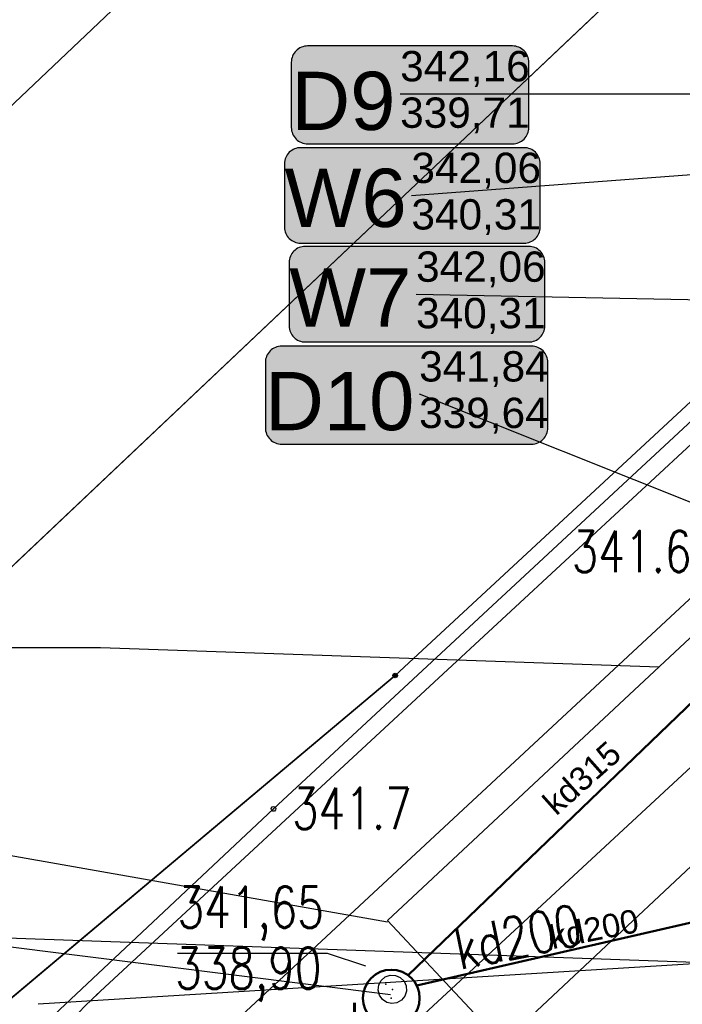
# Model space of a CAD drawing. Extents: x 5552506 to 5553307, y 5642054 to 5642708.
# Tile 19 of 72: x 5552804 to 5552818, y 5642469 to 5642490. Entities that reach past the tile are written whole.
import ezdxf
from ezdxf.enums import TextEntityAlignment as Align
from ezdxf.lldxf.tags import DXFTag

# ---------------------------------------------------------------- set-up
doc = ezdxf.new("R2010")
doc.units = 0
doc.header["$MEASUREMENT"] = 0
doc.layers.add('A_SC_WID', color=1, linetype='Continuous', lineweight=18)
doc.layers.add('ramka', color=9, linetype='Continuous', lineweight=30)
doc.layers.add('deszczówka', color=7, linetype='Continuous', lineweight=50, true_color=0x0a8f2c)
for name, color, linetype in [('EGB_DzialkaEwidencyjna', 7, 'Continuous'), ('EGB_KonturUzytkuGruntowego', 7, 'Continuous'), ('EGB_PunktGraniczny', 7, 'Continuous'), ('GES_PrzewodKanalizacyjny', 7, 'Continuous'), ('GES_PrzewodTelekomunikacyjny', 7, 'Continuous'), ('GES_Rzedna', 7, 'Continuous'), ('IS_Węzeł_sieci_kanalizacyjnej_-_opisy', 7, 'Continuous'), ('IS_Węzły_sieci_wodociągowej_-_opisy', 7, 'Continuous'), ('OT_Komunikacja', 7, 'Continuous'), ('OT_Ogrodzenia', 7, 'Continuous'), ('OT_Rzedna', 7, 'Continuous')]:
    doc.layers.add(name, color=color, linetype=linetype)
doc.layers.add('pomoce IS', color=7, linetype='Continuous', plot=False)
doc.layers.add('wodociagi', color=7, linetype='Continuous', true_color=0x085c77)
doc.styles.get("Standard").update_dxf_attribs({"font": 'arial.ttf'})
doc.styles.add('STYL_ARIAL', font='simplex', dxfattribs={"width": 0.75, "oblique": 0.1})
tags = doc.linetypes.add('SOLID', pattern=[10, 10, 0]).pattern_tags.tags
tags[6:7] = [DXFTag(74, 4), DXFTag(75, 0), DXFTag(340, '0'), DXFTag(46, 0.0), DXFTag(50, 0.0), DXFTag(44, 0.0), DXFTag(45, 0.0)]
tags[4:5] = [DXFTag(74, 4), DXFTag(75, 0), DXFTag(340, '0'), DXFTag(46, 0.0), DXFTag(50, 0.0), DXFTag(44, 0.0), DXFTag(45, 0.0)]

# ---------------------------------------------------------------- blocks, each defined once
blk = doc.blocks.new('RTPW01')
at = {"color": 7}
blk.add_polyline3d([(0, 0.1, 0), (0.0643, 0.0766, 0), (0.0985, 0.0174, 0), (0.0866, -0.05, 0), (0.0342, -0.094, 0), (-0.0342, -0.094, 0), (-0.0866, -0.05, 0), (-0.0985, 0.0174, 0), (-0.0643, 0.0766, 0), (0, 0.1, 0)], dxfattribs=at)

msp = doc.modelspace()

# ---------------------------------------------------------------- hatches: boundary and pattern name
at = {"layer": 'IS_Węzeł_sieci_kanalizacyjnej_-_opisy', "linetype": 'SOLID', "ltscale": 0.01, "true_color": 0xffffff}
h = msp.add_hatch(color=7, dxfattribs=at)
edge = h.paths.add_edge_path()
edge.add_arc((5552813.98024, 5642487.9132), 0.345, 270, 360)
edge.add_line((5552814.32524, 5642487.9132), (5552814.32524, 5642489.2932))
edge.add_arc((5552813.98024, 5642489.2932), 0.345, 0, 90)
edge.add_line((5552813.98024, 5642489.6382), (5552809.65024, 5642489.6382))
edge.add_arc((5552809.65024, 5642489.2932), 0.345, 90, 180)
edge.add_line((5552809.30524, 5642489.2932), (5552809.30524, 5642487.9132))
edge.add_arc((5552809.65024, 5642487.9132), 0.345, 180, 270)
edge.add_line((5552809.65024, 5642487.5682), (5552813.98024, 5642487.5682))
h = msp.add_hatch(color=7, dxfattribs=at)
edge = h.paths.add_edge_path()
edge.add_arc((5552814.38117, 5642481.56588), 0.345, 270, 360)
edge.add_line((5552814.72617, 5642481.56588), (5552814.72617, 5642482.94588))
edge.add_arc((5552814.38117, 5642482.94588), 0.345, 0, 90)
edge.add_line((5552814.38117, 5642483.29088), (5552809.10117, 5642483.29088))
edge.add_arc((5552809.10117, 5642482.94588), 0.345, 90, 180)
edge.add_line((5552808.75617, 5642482.94588), (5552808.75617, 5642481.56588))
edge.add_arc((5552809.10117, 5642481.56588), 0.345, 180, 270)
edge.add_line((5552809.10117, 5642481.22088), (5552814.38117, 5642481.22088))
at = {"layer": 'IS_Węzły_sieci_wodociągowej_-_opisy', "linetype": 'SOLID', "ltscale": 0.01, "true_color": 0xffffff}
h = msp.add_hatch(color=7, dxfattribs=at)
edge = h.paths.add_edge_path()
edge.add_arc((5552814.22615, 5642485.80515), 0.33667, 270, 360)
edge.add_line((5552814.56282, 5642485.80515), (5552814.56282, 5642487.15182))
edge.add_arc((5552814.22615, 5642487.15182), 0.33667, 0, 90)
edge.add_line((5552814.22615, 5642487.48848), (5552809.49949, 5642487.48848))
edge.add_arc((5552809.49949, 5642487.15182), 0.33667, 90, 180)
edge.add_line((5552809.16282, 5642487.15182), (5552809.16282, 5642485.80515))
edge.add_arc((5552809.49949, 5642485.80515), 0.33667, 180, 270)
edge.add_line((5552809.49949, 5642485.46848), (5552814.22615, 5642485.46848))
h = msp.add_hatch(color=7, dxfattribs=at)
edge = h.paths.add_edge_path()
edge.add_arc((5552814.32435, 5642483.71648), 0.33667, 270, 360)
edge.add_line((5552814.66102, 5642483.71648), (5552814.66102, 5642485.06315))
edge.add_arc((5552814.32435, 5642485.06315), 0.33667, 0, 90)
edge.add_line((5552814.32435, 5642485.39982), (5552809.59768, 5642485.39982))
edge.add_arc((5552809.59768, 5642485.06315), 0.33667, 90, 180)
edge.add_line((5552809.26102, 5642485.06315), (5552809.26102, 5642483.71648))
edge.add_arc((5552809.59768, 5642483.71648), 0.33667, 180, 270)
edge.add_line((5552809.59768, 5642483.37982), (5552814.32435, 5642483.37982))

# ---------------------------------------------------------------- linework, layer by layer
at = {"color": 7}
for p in [(5552808.93, 5642473.51, 341.7), (5552808.93, 5642473.51, 341.7), (5552811.773, 5642469.992), (5552811.773, 5642469.992), (5552811.3, 5642469.8, 341.7), (5552811.3, 5642469.8, 341.7), (5552811.44, 5642469.692), (5552811.958, 5642469.776), (5552811.958, 5642469.776), (5552811.417, 5642469.508)]:
    msp.add_point(p, dxfattribs=at)
at = {"layer": 'A_SC_WID', "lineweight": 30}
for p, q in [((5552805.17622, 5642469.5589), (5552853.10407, 5642513.99831)), ((5552808.58337, 5642465.89947), (5552856.50365, 5642510.33187))]:
    msp.add_line(p, q, dxfattribs=at)
msp.add_arc((5552812.6842, 5642461.51961), 11, 132.631537, 165.180649, dxfattribs=at)
at = {"layer": 'deszczówka', "linetype": 'ByBlock'}
for points in [[(5552820.57723, 5642478.46068), (5552811.773, 5642469.992)], [(5552819.26, 5642471.45), (5552811.958, 5642469.776)]]:
    msp.add_lwpolyline(points, dxfattribs=at)
msp.add_circle((5552811.417, 5642469.508), 0.6, dxfattribs=at)
at = {"layer": 'EGB_DzialkaEwidencyjna', "color": 7}
for points in [[(5552958.94, 5642708.5, 0), (5552949.75, 5642699.25, 0), (5552876.93, 5642630.7, 0), (5552839.9, 5642595.84, 0), (5552831.63, 5642587.94, 0), (5552834.69, 5642584.7, 0), (5552825.7, 5642576.22, 0), (5552772.01, 5642525.59, 0), (5552764.24, 5642518.12, 0), (5552759.51, 5642513.99, 0), (5552727.01, 5642483.26, 0), (5552694.29, 5642452.93, 0), (5552689.56, 5642449.15, 0), (5552664.64, 5642359.07, 0), (5552675.43, 5642367.51, 0), (5552770.24, 5642441.64, 0), (5552772.72, 5642449.58, 0), (5552922.27, 5642591.19, 0), (5552932.82, 5642601.16, 0), (5552935.76, 5642615.88, 0), (5552950.18, 5642667.8, 0), (5552957.64, 5642697.83, 0), (5552958.94, 5642708.5, 0)], [(5552922.27, 5642591.19, 0), (5552772.72, 5642449.58, 0), (5552770.24, 5642441.64, 0), (5552790.45, 5642458.63, 0), (5552811.5, 5642476.33, 0), (5552860.87, 5642522.11, 0), (5552863.43, 5642524.49, 0), (5552919.43, 5642578.87, 0), (5552922.27, 5642591.19, 0)], [(5552860.87, 5642522.11, 0), (5552811.5, 5642476.33, 0), (5552790.45, 5642458.63, 0), (5552801.43, 5642448.13, 0), (5552806.15, 5642452.34, 0), (5552821.01, 5642466.78, 0), (5552868.91, 5642513.83, 0), (5552860.87, 5642522.11, 0)]]:
    msp.add_polyline3d(points, dxfattribs=at)
msp.add_point((5552811.5, 5642476.33), dxfattribs=at)
msp.add_point((5552811.5, 5642476.33), dxfattribs=at)
at = {"layer": 'EGB_KonturUzytkuGruntowego', "color": 3}
msp.add_polyline3d([(5552817.83, 5642432.34, 0), (5552830.74, 5642439.96, 0), (5552839.1, 5642445.07, 0), (5552842.11, 5642445.56, 0), (5552869.22, 5642449.98, 0), (5552865.87, 5642471.42, 0), (5552889.45, 5642492.68, 0), (5552884.57, 5642497.71, 0), (5552879.14, 5642503.3, 0), (5552868.91, 5642513.83, 0), (5552860.87, 5642522.11, 0), (5552811.5, 5642476.33, 0), (5552790.5309, 5642458.698, 0), (5552790.45, 5642458.63, 0), (5552801.43, 5642448.13, 0), (5552811.55, 5642438.45, 0), (5552814.16, 5642435.96, 0), (5552817.83, 5642432.34, 0)], dxfattribs=at)
at = {"layer": 'EGB_PunktGraniczny', "color": 7}
for points in [[(5552811.4649, 5642476.2944, 0), (5552811.45, 5642476.3296, 0), (5552811.4644, 5642476.3651, 0), (5552811.4996, 5642476.38, 0), (5552811.5351, 5642476.3656, 0), (5552811.55, 5642476.3304, 0), (5552811.5356, 5642476.2949, 0), (5552811.5004, 5642476.28, 0), (5552811.4649, 5642476.2944, 0)], [(5552811.4684, 5642476.2979, 0), (5552811.455, 5642476.3296, 0), (5552811.4679, 5642476.3616, 0), (5552811.4996, 5642476.375, 0), (5552811.5316, 5642476.3621, 0), (5552811.545, 5642476.3304, 0), (5552811.5321, 5642476.2984, 0), (5552811.5004, 5642476.285, 0), (5552811.4684, 5642476.2979, 0)], [(5552811.4719, 5642476.3015, 0), (5552811.46, 5642476.3297, 0), (5552811.4715, 5642476.3581, 0), (5552811.4997, 5642476.37, 0), (5552811.5281, 5642476.3585, 0), (5552811.54, 5642476.3303, 0), (5552811.5285, 5642476.3019, 0), (5552811.5003, 5642476.29, 0), (5552811.4719, 5642476.3015, 0)], [(5552811.4755, 5642476.3051, 0), (5552811.465, 5642476.3297, 0), (5552811.4751, 5642476.3545, 0), (5552811.4997, 5642476.365, 0), (5552811.5245, 5642476.3549, 0), (5552811.535, 5642476.3303, 0), (5552811.5249, 5642476.3055, 0), (5552811.5003, 5642476.295, 0), (5552811.4755, 5642476.3051, 0)], [(5552811.479, 5642476.3086, 0), (5552811.47, 5642476.3298, 0), (5552811.4786, 5642476.351, 0), (5552811.4998, 5642476.36, 0), (5552811.521, 5642476.3514, 0), (5552811.53, 5642476.3302, 0), (5552811.5214, 5642476.309, 0), (5552811.5002, 5642476.3, 0), (5552811.479, 5642476.3086, 0)], [(5552811.4825, 5642476.3122, 0), (5552811.475, 5642476.3298, 0), (5552811.4822, 5642476.3475, 0), (5552811.4998, 5642476.355, 0), (5552811.5175, 5642476.3478, 0), (5552811.525, 5642476.3302, 0), (5552811.5178, 5642476.3125, 0), (5552811.5002, 5642476.305, 0), (5552811.4825, 5642476.3122, 0)], [(5552811.486, 5642476.3157, 0), (5552811.48, 5642476.3298, 0), (5552811.4857, 5642476.344, 0), (5552811.4998, 5642476.35, 0), (5552811.514, 5642476.3443, 0), (5552811.52, 5642476.3302, 0), (5552811.5143, 5642476.316, 0), (5552811.5002, 5642476.31, 0), (5552811.486, 5642476.3157, 0)], [(5552811.4895, 5642476.3193, 0), (5552811.485, 5642476.3299, 0), (5552811.4893, 5642476.3405, 0), (5552811.4999, 5642476.345, 0), (5552811.5105, 5642476.3407, 0), (5552811.515, 5642476.3301, 0), (5552811.5107, 5642476.3195, 0), (5552811.5001, 5642476.315, 0), (5552811.4895, 5642476.3193, 0)], [(5552811.493, 5642476.3229, 0), (5552811.49, 5642476.3299, 0), (5552811.4929, 5642476.337, 0), (5552811.4999, 5642476.34, 0), (5552811.507, 5642476.3371, 0), (5552811.51, 5642476.3301, 0), (5552811.5071, 5642476.323, 0), (5552811.5001, 5642476.32, 0), (5552811.493, 5642476.3229, 0)], [(5552811.4965, 5642476.3264, 0), (5552811.495, 5642476.33, 0), (5552811.4964, 5642476.3335, 0), (5552811.5, 5642476.335, 0), (5552811.5035, 5642476.3336, 0), (5552811.505, 5642476.33, 0), (5552811.5036, 5642476.3265, 0), (5552811.5, 5642476.325, 0), (5552811.4965, 5642476.3264, 0)]]:
    msp.add_polyline3d(points, dxfattribs=at)
msp.add_point((5552811.5, 5642476.33), dxfattribs=at)
at = {"layer": 'GES_PrzewodKanalizacyjny', "color": 34}
for points in [[(5552811.773, 5642469.992, 0), (5552820.589, 5642478.472, 0)], [(5552811.958, 5642469.776, 0), (5552819.26, 5642471.45, 0)], [(5552810.8355, 5642469.3472, 0), (5552810.8137, 5642469.5032, 0), (5552810.833, 5642469.6595, 0), (5552810.8921, 5642469.8055, 0), (5552810.987, 5642469.9312, 0), (5552811.1111, 5642470.0281, 0), (5552811.2562, 5642470.0895, 0), (5552811.4122, 5642470.1113, 0), (5552811.5685, 5642470.092, 0), (5552811.7145, 5642470.0329, 0), (5552811.8402, 5642469.938, 0), (5552811.9371, 5642469.8139, 0), (5552811.9985, 5642469.6688, 0), (5552812.0203, 5642469.5128, 0), (5552812.001, 5642469.3565, 0)], [(5552811.2285, 5642469.477, 0), (5552811.1651, 5642469.568, 0), (5552811.1388, 5642469.6757, 0), (5552811.1533, 5642469.7856, 0), (5552811.2064, 5642469.8828, 0), (5552811.2911, 5642469.9543, 0), (5552811.3959, 5642469.9904, 0), (5552811.5067, 5642469.9861, 0), (5552811.6084, 5642469.9422, 0), (5552811.6874, 5642469.8644, 0), (5552811.733, 5642469.7634, 0), (5552811.739, 5642469.6527, 0), (5552811.7046, 5642469.5474, 0), (5552811.6345, 5642469.4615, 0), (5552811.5381, 5642469.4068, 0), (5552811.4285, 5642469.3906, 0), (5552811.3204, 5642469.4151, 0), (5552811.2285, 5642469.477, 0)]]:
    msp.add_polyline3d(points, dxfattribs=at)
at = {"layer": 'GES_PrzewodTelekomunikacyjny', "color": 30}
msp.add_polyline3d([(5552761, 5642448.69, 0), (5552778.49, 5642464.98, 0), (5552792.63, 5642478.48, 0), (5552796.62, 5642481.96, 0), (5552808.24, 5642492.98, 0), (5552819.9, 5642503.64, 0), (5552827.01, 5642510.11, 0), (5552831.16, 5642513.63, 0), (5552851.52, 5642532.32, 0), (5552863.9, 5642544.86, 0)], dxfattribs=at)
at = {"layer": 'GES_Rzedna', "color": 7}
msp.add_polyline3d([(5552806.9, 5642470.455, 0), (5552810.0644, 5642470.455, 0), (5552810.87, 5642470.19, 0)], dxfattribs=at)
at = {"layer": 'IS_Węzeł_sieci_kanalizacyjnej_-_opisy', "color": 211, "linetype": 'SOLID', "ltscale": 0.01}
for p, q in [((5552811.60524, 5642488.6282), (5552831.33104, 5642488.626)), ((5552812.00617, 5642482.28088), (5552821.08217, 5642478.66088)), ((5552800.16277, 5642470.99428), (5552811.40077, 5642469.58528))]:
    msp.add_line(p, q, dxfattribs=at)
for points in [[(5552809.65024, 5642487.5682), (5552813.98024, 5642487.5682, 0.414214), (5552814.32524, 5642487.9132), (5552814.32524, 5642489.2932, 0.414214), (5552813.98024, 5642489.6382), (5552809.65024, 5642489.6382, 0.414214), (5552809.30524, 5642489.2932), (5552809.30524, 5642487.9132, 0.414214), (5552809.65024, 5642487.5682)], [(5552809.10117, 5642481.22088), (5552814.38117, 5642481.22088, 0.414214), (5552814.72617, 5642481.56588), (5552814.72617, 5642482.94588, 0.414214), (5552814.38117, 5642483.29088), (5552809.10117, 5642483.29088, 0.414214), (5552808.75617, 5642482.94588), (5552808.75617, 5642481.56588, 0.414214), (5552809.10117, 5642481.22088)]]:
    msp.add_lwpolyline(points, format="xyb", dxfattribs=at)
at = {"layer": 'IS_Węzły_sieci_wodociągowej_-_opisy', "color": 211, "linetype": 'SOLID', "ltscale": 0.01}
for p, q in [((5552811.84282, 5642486.47848), (5552829.16202, 5642487.78388)), ((5552811.94102, 5642484.38982), (5552832.81802, 5642483.98482)), ((5552800.19008, 5642473.08792), (5552811.34008, 5642471.11842))]:
    msp.add_line(p, q, dxfattribs=at)
for points in [[(5552809.49949, 5642485.46848), (5552814.22615, 5642485.46848, 0.414214), (5552814.56282, 5642485.80515), (5552814.56282, 5642487.15182, 0.414214), (5552814.22615, 5642487.48848), (5552809.49949, 5642487.48848, 0.414214), (5552809.16282, 5642487.15182), (5552809.16282, 5642485.80515, 0.414214), (5552809.49949, 5642485.46848)], [(5552809.59768, 5642483.37982), (5552814.32435, 5642483.37982, 0.414214), (5552814.66102, 5642483.71648), (5552814.66102, 5642485.06315, 0.414214), (5552814.32435, 5642485.39982), (5552809.59768, 5642485.39982, 0.414214), (5552809.26102, 5642485.06315), (5552809.26102, 5642483.71648, 0.414214), (5552809.59768, 5642483.37982)]]:
    msp.add_lwpolyline(points, format="xyb", dxfattribs=at)
at = {"layer": 'OT_Komunikacja', "color": 7}
for points in [[(5552835.09, 5642430.45, 0), (5552835.43, 5642431.17, 0), (5552835.76, 5642432.42, 0), (5552835.33, 5642434.8, 0), (5552833.82, 5642437.6, 0), (5552832.49, 5642440.3, 0), (5552831.37, 5642441.7, 0), (5552829.54, 5642442.7, 0), (5552827.78, 5642443.06, 0), (5552825.37, 5642442.42, 0), (5552823.82, 5642441.48, 0), (5552820.12, 5642438.21, 0), (5552798.98, 5642460.53, 0), (5552831.66, 5642490.91, 0), (5552856.03, 5642513.63, 0), (5552860.34, 5642508.67, 0), (5552861.49, 5642507.85, 0), (5552863.4, 5642507.09, 0)], [(5552827.01, 5642450.15, 0), (5552826.58, 5642449.69, 0), (5552825.84, 5642449.17, 0), (5552825.02, 5642448.75, 0), (5552822.98, 5642448.61, 0), (5552821.64, 5642449.09, 0), (5552810.5, 5642460.87, 0), (5552809.8, 5642461.91, 0), (5552809.66, 5642463.16, 0), (5552810.34, 5642465.34, 0), (5552825.85, 5642479.89, 0)]]:
    msp.add_polyline3d(points, dxfattribs=at)
at = {"layer": 'OT_Ogrodzenia', "color": 7}
msp.add_polyline3d([(5552817.88, 5642432.55, 0), (5552812.25, 5642437.82, 0), (5552791.78, 5642457.4, 341.6), (5552808.93, 5642473.51, 341.7), (5552821.72, 5642485.39, 342), (5552836.3, 5642499.04, 342.5), (5552861.82, 5642522.92, 343.2), (5552873.7, 5642510.17, 343.7)], dxfattribs=at)
at = {"layer": 'pomoce IS', "color": 6, "linetype": 'ByBlock'}
msp.add_line((5552818.13, 5642470.25), (5552734.18261, 5642473.22259), dxfattribs=at)
at = {"layer": 'ramka'}
msp.add_line((5552818.13, 5642470.25), (5552803.95687, 5642469.37692), dxfattribs=at)
at = {"layer": 'wodociagi', "color": 4, "linetype": 'ByBlock', "lineweight": 30}
msp.add_line((5552811.34021, 5642471.14552), (5552829.16215, 5642487.811), dxfattribs=at)
at = {"layer": 'wodociagi', "color": 211, "linetype": 'ByBlock'}
msp.add_lwpolyline([(5552788.82873, 5642476.92282), (5552805.27008, 5642476.92282), (5552817.07786, 5642476.51085)], dxfattribs=at)
at = {"layer": 'wodociagi', "color": 4, "linetype": 'ByBlock', "lineweight": 30}
msp.add_lwpolyline([(5552811.34021, 5642471.14552), (5552826.83576, 5642454.57469), (5552828.59782, 5642456.22092)], dxfattribs=at)

# ---------------------------------------------------------------- block references
at = {"color": 7, "xscale": 0.5, "yscale": 0.5}
msp.add_blockref('RTPW01', (5552808.93, 5642473.51), dxfattribs=at)
msp.add_blockref('RTPW01', (5552808.93, 5642473.51), dxfattribs=at)

# ---------------------------------------------------------------- texts
at = {"color": 211, "linetype": 'ByBlock'}
for s, rotation, p in [('kd315', 41.701857, (5552814.90122, 5642473.34679)), ('kd200', 11.242723, (5552814.82073, 5642470.54115))]:
    msp.add_text(s, height=0.498217, rotation=rotation, dxfattribs=at).set_placement(p)
at = {"layer": 'GES_PrzewodKanalizacyjny', "color": 34, "style": 'STYL_ARIAL', "width": 0.75}
msp.add_text('kd200', height=0.875, rotation=11.6, dxfattribs=at).set_placement((5552812.9112, 5642469.846), align=Align.BOTTOM_LEFT)
msp.add_text('k', height=0.875, dxfattribs=at).set_placement((5552810.53, 5642468.2686), align=Align.BOTTOM_LEFT)
at = {"layer": 'GES_Rzedna', "color": 7, "style": 'STYL_ARIAL', "width": 0.75}
for s, p in [('341,65', (5552806.9, 5642470.7286)), ('338,90', (5552806.85, 5642469.4386))]:
    msp.add_text(s, height=0.875, dxfattribs=at).set_placement(p, align=Align.BOTTOM_LEFT)
at = {"layer": 'IS_Węzeł_sieci_kanalizacyjnej_-_opisy', "color": 211, "linetype": 'SOLID', "ltscale": 0.01}
for s, insert, char_height, attachment_point in [('\\fArial|b0|i0;342,16', (5552811.60524, 5642488.7722), 0.6408, 7), ('\\fArial|b0|i0;D9', (5552811.50524, 5642487.8446), 1.2312, 9), ('\\fArial|b0|i0;339,71', (5552811.60524, 5642488.549), 0.6408, 1), ('\\fArial|b0|i0;341,84', (5552812.00617, 5642482.42488), 0.6408, 7), ('\\fArial|b0|i0;D10', (5552811.90617, 5642481.49728), 1.2312, 9), ('\\fArial|b0|i0;339,64', (5552812.00617, 5642482.20168), 0.6408, 1)]:
    msp.add_mtext(s, dxfattribs=dict(at, insert=insert, char_height=char_height, attachment_point=attachment_point))
at = {"layer": 'IS_Węzły_sieci_wodociągowej_-_opisy', "color": 211, "linetype": 'SOLID', "ltscale": 0.01}
for s, insert, char_height, attachment_point in [('\\fArial|b0|i0;342,06', (5552811.84282, 5642486.62248), 0.6408, 7), ('\\fArial|b0|i0;W6', (5552811.74282, 5642485.79488), 1.2312, 9), ('\\fArial|b0|i0;340,31', (5552811.84282, 5642486.39928), 0.6408, 1), ('\\fArial|b0|i0;342,06', (5552811.94102, 5642484.53382), 0.6408, 7), ('\\fArial|b0|i0;W7', (5552811.84102, 5642483.70622), 1.2312, 9), ('\\fArial|b0|i0;340,31', (5552811.94102, 5642484.31062), 0.6408, 1)]:
    msp.add_mtext(s, dxfattribs=dict(at, insert=insert, char_height=char_height, attachment_point=attachment_point))
at = {"layer": 'OT_Rzedna', "color": 7, "style": 'STYL_ARIAL', "width": 0.75}
for s, p in [('341.6', (5552815.23, 5642478.2486)), ('341.7', (5552809.32, 5642472.8186))]:
    msp.add_text(s, height=0.875, dxfattribs=at).set_placement(p, align=Align.BOTTOM_LEFT)

doc.saveas('drawing.dxf')
